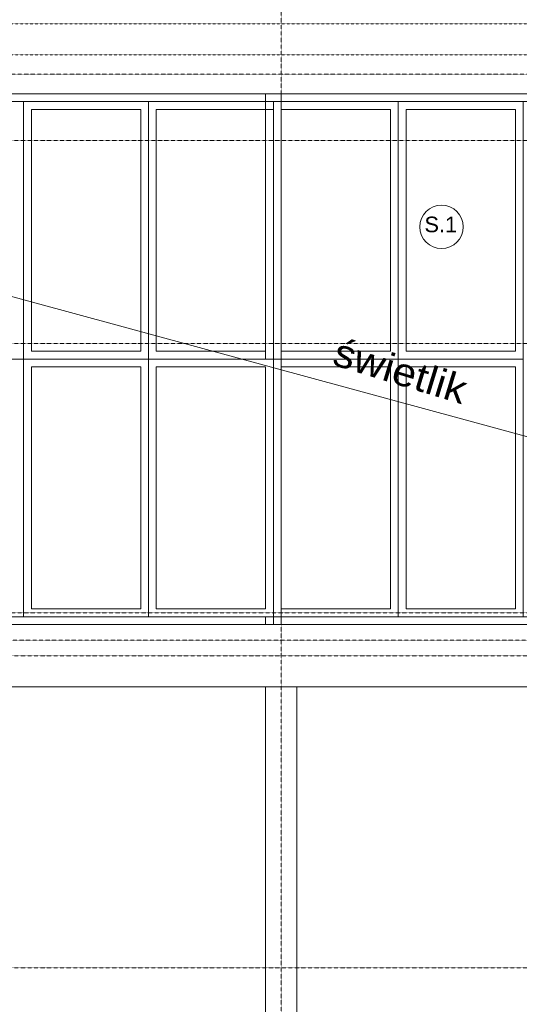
# Model space of a CAD drawing. Header units: millimetres. Extents: x 49908 to 79848, y -11883 to -3092.
# Tile 183 of 222: x 76433 to 76753, y -9440 to -8809. Entities that reach past the tile are written whole.
import ezdxf
from ezdxf.enums import TextEntityAlignment as Align

# ---------------------------------------------------------------- set-up
doc = ezdxf.new("R2010")
doc.units = ezdxf.units.MM
doc.linetypes.add('0.5_0.5', pattern=[10, 5, -5])
doc.linetypes.add('DASHDOT', pattern=[1, 0.5, -0.25, 0, -0.25])
for name, color, linetype, lineweight in [('A stolarka', 9, 'Continuous', 9), ('A_CIENKA', 9, 'Continuous', 9), ('A_OSIE', 9, 'DASHDOT', 9), ('A_WIDOK', 9, 'Continuous', 9), ('\x9dciany', 9, 'Continuous', 9)]:
    doc.layers.add(name, color=color, linetype=linetype, lineweight=lineweight)
doc.layers.add('A_WYMIAR', color=9, linetype='Continuous', lineweight=5, transparency=0.2)
doc.styles.add('Arial', font='arial.ttf')
doc.styles.add('Arial CE', font='arial.ttf')

msp = doc.modelspace()

# ---------------------------------------------------------------- linework, layer by layer
at = {"layer": 'A stolarka', "ltscale": 0.5}
for p, q in [((75955.4, -8861.68), (77195.4, -8861.68)), ((76440.4, -8866.68), (76510.4, -8866.68)), ((76520.4, -8866.68), (76590.4, -8866.68)), ((76600.4, -8866.68), (76670.4, -8866.68)), ((76680.4, -8866.68), (76750.4, -8866.68)), ((76440.4, -9186.68), (76510.4, -9186.68)), ((76520.4, -9186.68), (76590.4, -9186.68)), ((76600.4, -9186.68), (76670.4, -9186.68)), ((76680.4, -9186.68), (76750.4, -9186.68)), ((75955.4, -9191.68), (77195.4, -9191.68))]:
    msp.add_line(p, q, dxfattribs=at)
at = {"layer": 'A stolarka'}
msp.add_line((76600.4, -9196.68), (76600.4, -8856.68), dxfattribs=at)
at = {"layer": 'A stolarka', "ltscale": 0.2}
msp.add_lwpolyline([(75950.4, -8856.68), (77200.4, -8856.68), (77200.4, -9196.68), (75950.4, -9196.68)], close=True, dxfattribs=at)
msp.add_lwpolyline([(75950.4, -8856.68), (77200.4, -8856.68), (77200.4, -9196.68), (75950.4, -9196.68)], close=True, dxfattribs=at)
msp.add_lwpolyline([(75950.4, -8856.68), (77200.4, -8856.68), (77200.4, -9196.68), (75950.4, -9196.68)], close=True, dxfattribs=at)
at = {"layer": 'A stolarka'}
msp.add_lwpolyline([(75950.8, -8856.79), (77200.4, -8856.79), (77200.4, -9196.68), (75950.8, -9196.68)], close=True, dxfattribs=at)
for points in [[(76435.4, -8856.68), (76355.4, -8856.68)], [(76355.4, -8861.68), (76355.4, -9026.68), (76435.4, -9026.68), (76435.4, -8861.68)], [(76435.4, -8856.68), (76515.4, -8856.68)], [(76515.4, -8861.68), (76515.4, -9026.68), (76435.4, -9026.68), (76435.4, -8861.68)], [(76440.4, -8861.68), (76510.4, -8861.68)], [(76515.4, -8856.68), (76595.4, -8856.68)], [(76595.4, -8861.68), (76595.4, -9026.68), (76515.4, -9026.68), (76515.4, -8861.68)], [(76520.4, -8861.68), (76590.4, -8861.68)], [(76675.4, -8856.68), (76595.4, -8856.68)], [(76595.4, -8861.68), (76595.4, -9026.68), (76675.4, -9026.68), (76675.4, -8861.68)], [(76670.4, -8861.68), (76600.4, -8861.68)], [(76755.4, -8856.68), (76675.4, -8856.68)], [(76675.4, -8861.68), (76675.4, -9026.68), (76755.4, -9026.68), (76755.4, -8861.68)], [(76750.4, -8861.68), (76680.4, -8861.68)], [(76510.4, -8866.68), (76510.4, -9021.68), (76440.4, -9021.68), (76440.4, -8866.68)], [(76590.4, -8866.68), (76590.4, -9021.68), (76520.4, -9021.68), (76520.4, -8866.68)], [(76600.4, -8866.68), (76600.4, -9021.68), (76670.4, -9021.68), (76670.4, -8866.68)], [(76680.4, -8866.68), (76680.4, -9021.68), (76750.4, -9021.68), (76750.4, -8866.68)], [(76355.4, -9191.68), (76355.4, -9026.68), (76435.4, -9026.68), (76435.4, -9191.68)], [(76515.4, -9191.68), (76515.4, -9026.68), (76435.4, -9026.68), (76435.4, -9191.68)], [(76510.4, -9186.68), (76510.4, -9031.68), (76440.4, -9031.68), (76440.4, -9186.68)], [(76595.4, -9191.68), (76595.4, -9026.68), (76515.4, -9026.68), (76515.4, -9191.68)], [(76590.4, -9186.68), (76590.4, -9031.68), (76520.4, -9031.68), (76520.4, -9186.68)], [(76595.4, -9191.68), (76595.4, -9026.68), (76675.4, -9026.68), (76675.4, -9191.68)], [(76600.4, -9186.68), (76600.4, -9031.68), (76670.4, -9031.68), (76670.4, -9186.68)], [(76675.4, -9191.68), (76675.4, -9026.68), (76755.4, -9026.68), (76755.4, -9191.68)], [(76680.4, -9186.68), (76680.4, -9031.68), (76750.4, -9031.68), (76750.4, -9186.68)], [(76435.4, -9196.68), (76355.4, -9196.68)], [(76435.4, -9196.68), (76515.4, -9196.68)], [(76440.4, -9191.68), (76510.4, -9191.68)], [(76515.4, -9196.68), (76595.4, -9196.68)], [(76520.4, -9191.68), (76590.4, -9191.68)], [(76675.4, -9196.68), (76595.4, -9196.68)], [(76670.4, -9191.68), (76600.4, -9191.68)], [(76755.4, -9196.68), (76675.4, -9196.68)], [(76750.4, -9191.68), (76680.4, -9191.68)]]:
    msp.add_lwpolyline(points, dxfattribs=at)
at = {"layer": 'A_CIENKA'}
for p, q in [((77200.8, -9196.79), (75950.8, -9196.79)), ((76590.4, -11176.57), (76590.4, -9236.68)), ((76610.4, -11176.57), (76610.4, -9236.68))]:
    msp.add_line(p, q, dxfattribs=at)
at = {"layer": 'A_CIENKA', "ltscale": 0.2}
for points in [[(75640.51, -8856.79), (77910.29, -8856.79), (77910.29, -11176.57), (75640.51, -11176.57)], [(75950.4, -8856.68), (77200.4, -8856.68), (77200.4, -9196.68), (75950.4, -9196.68)], [(75950.8, -8856.79), (77200.8, -8856.79), (77200.8, -9196.79), (75950.8, -9196.79)]]:
    msp.add_lwpolyline(points, close=True, dxfattribs=at)
msp.add_lwpolyline([(77240.4, -8856.79), (77240.4, -9236.68), (75910.4, -9236.68), (75910.4, -8856.79)], dxfattribs=at)
at = {"layer": 'A_OSIE', "ltscale": 0.3, "transparency": 33554559}
for p, q in [((76600.4, -11540.32), (76600.4, -8493.04)), ((75350.78, -8844.18), (78252.5, -8844.18)), ((78251.74, -8886.68), (75350.78, -8886.68)), ((78251.74, -9016.68), (75350.78, -9016.68)), ((75350.78, -9189.18), (78251.74, -9189.18)), ((78253.59, -9206.68), (75350.78, -9206.68)), ((78251.74, -9216.68), (75350.78, -9216.68)), ((78251.74, -9416.68), (75350.78, -9416.68))]:
    msp.add_line(p, q, dxfattribs=at)
at = {"layer": 'A_WIDOK', "linetype": '0.5_0.5', "ltscale": 0.02}
for points in [[(75595.51, -8811.79), (77955.29, -8811.79), (77955.29, -11221.57), (75595.51, -11221.57)], [(75615.51, -8831.79), (77935.29, -8831.79), (77935.29, -11201.57), (75615.51, -11201.57)]]:
    msp.add_lwpolyline(points, close=True, dxfattribs=at)
at = {"layer": 'A_WYMIAR', "ltscale": 10}
msp.add_circle((76703.09, -8941.99), 13.9, dxfattribs=at)
at = {"layer": '\x9dciany'}
for p, q in [((77200.4, -9196.68), (75950.4, -8856.68)), ((76960.4, -8856.68), (76375.4, -8856.68))]:
    msp.add_line(p, q, dxfattribs=at)
at = {"layer": '\x9dciany', "linetype": '0.5_0.5'}
for p, q in [((76590.4, -9196.68), (76590.4, -8856.68)), ((76595.4, -9196.68), (76595.4, -8866.68)), ((76110.4, -9026.68), (76530.4, -9026.68))]:
    msp.add_line(p, q, dxfattribs=at)
msp.add_lwpolyline([(76600.4, -8866.68), (76600.4, -8856.68), (76590.4, -8856.68), (76590.4, -8866.68), (76600.4, -8866.68)], dxfattribs=at)

# ---------------------------------------------------------------- texts
at = {"layer": 'A_WYMIAR', "insert": (76692.14, -8935.4), "char_height": 10, "attachment_point": 1, "style": 'Arial'}
msp.add_mtext_dynamic_manual_height_columns('S.1', width=473.6977, gutter_width=1.25, heights=[9.22], dxfattribs=at)
at = {"layer": '\x9dciany', "style": 'Arial CE', "width": 1.079509}
msp.add_text('świetlik', height=18, rotation=343, dxfattribs=at).set_placement((76632.33, -9030.05), (76715.99, -9055.63), align=Align.FIT)

doc.saveas('drawing.dxf')
